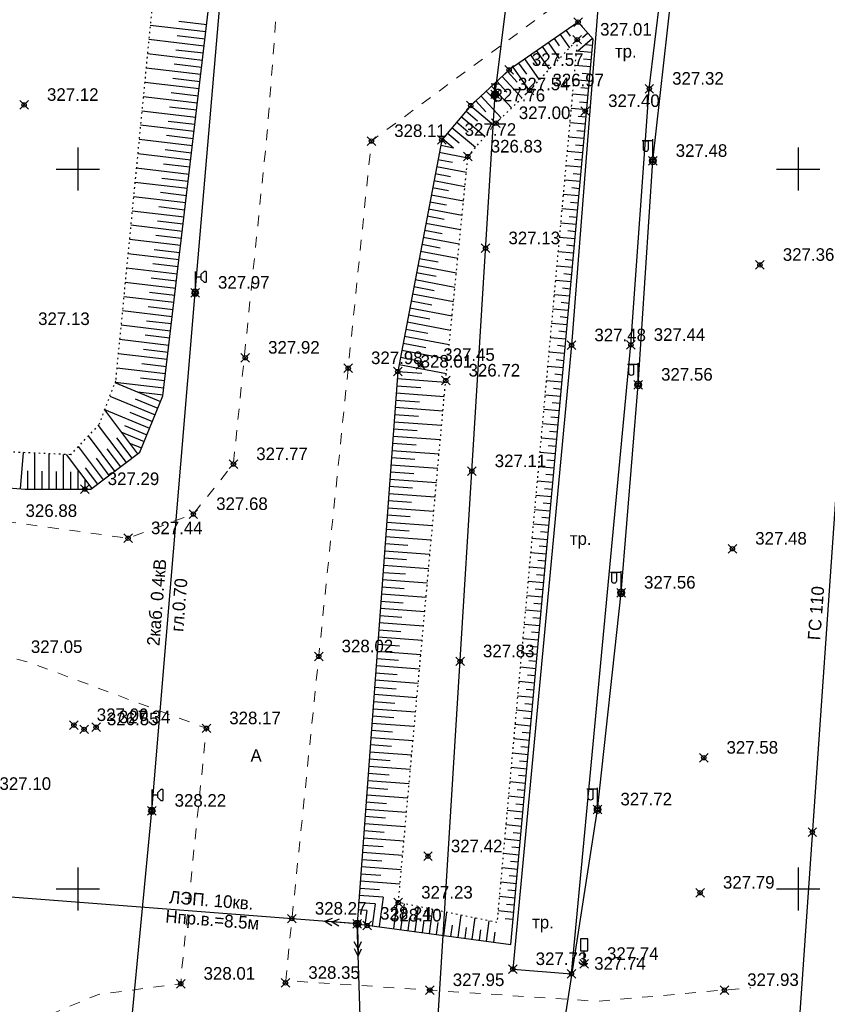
# Model space of a CAD drawing. Header units: metres. Extents: x 707528 to 709248, y 4308395 to 4311045.
# Tile 58 of 104: x 708224 to 708280, y 4309637 to 4309706. Entities that reach past the tile are written whole.
import ezdxf

# ---------------------------------------------------------------- set-up
doc = ezdxf.new("R2010")
doc.units = ezdxf.units.M
doc.header["$LTSCALE"] = 0.5
doc.header["$PDMODE"] = 35
doc.header["$PDSIZE"] = 0.3
for name, pattern in [('Auto_Street_NotBorder_Line_m1', [3, 1.5, -1.5]), ('ДОРОГИ_СТРОЯЩ', [9, 8, -1]), ('Контура низ откосов  Штриховая 0.1-0.5 - - - - - - -', [0.6, 0.1, -0.5])]:
    doc.linetypes.add(name, pattern=pattern)
for name, color, linetype in [('(001) Сетка', 92, 'Continuous'), ('(004) Точки рельефа', 7, 'Continuous'), ('(013) Газ', 30, 'ИК_Газопровод -------г--------'), ('(016) Кабель', 1, 'Continuous'), ('(019) Связь', 3, 'ИК_КАБ_СВЯЗИ'), ('(022) Возд. Линии', 7, 'Continuous'), ('(025) Дорога', 7, 'Continuous'), ('(026) Д_знаки', 7, 'Continuous'), ('(035) Откосы', 7, 'Continuous')]:
    doc.layers.add(name, color=color, linetype=linetype)
doc.layers.add('AUTO#_ROADS_EXIST_L', color=7, linetype='Continuous', lineweight=15, true_color=0x000000)
doc.styles.add('BM-431', font='txt')
doc.styles.add('D-431', font='txt')
doc.styles.add('S', font='txtwr', dxfattribs={"oblique": 15})
doc.styles.get("Standard").update_dxf_attribs({"font": 'txt.shx'})
doc.linetypes.add('GAZ_VOZDUSH', pattern='A,1,-2,["~",Standard,S=3,R=0,X=-1.5,Y=-1.5],-1,10', length=14)
doc.linetypes.add('ИК_Газопровод -------г--------', pattern='A,9,-0.6,["Г",Standard,S=1.2,R=0,X=0,Y=-0.6],-1.2', length=10.8)
doc.linetypes.add('ИК_КАБ_СВЯЗИ', pattern='A,4,["o",Standard,S=0.5,R=0,X=0,Y=-0.125],4,-2', length=10)
doc.linetypes.add('ИК_Э_КАБ_ВН', pattern='A,8,-2,["<<",Standard,S=1,R=0,X=0,Y=-0.5],8,[">>",Standard,S=1,R=0,X=-1,Y=-0.5],-2', length=20)
doc.linetypes.add('ИК_Э_КАБ_НН', pattern='A,8,-2,["<",Standard,S=1,R=0,X=0,Y=-0.5],8,[">",Standard,S=1,R=0,X=-0.5,Y=-0.5],-2', length=20)

# ---------------------------------------------------------------- blocks, each defined once
blk = doc.blocks.new('f')
at = {"layer": '(022) Возд. Линии'}
for points in [[(0, 0.25), (0, 1.5)], [(0, 1.4), (0.75, 1.4)]]:
    blk.add_lwpolyline(points, dxfattribs=at)
blk.add_lwpolyline([(0.4875, 0.65), (0.4875, 0.65, 0.4142136), (0.65, 0.8125), (0.65, 1.4), (0.325, 1.4), (0.325, 0.8125, 0.4142136)], format="xyb", close=True, dxfattribs=at)
blk.add_circle((0, 0), 0.25, dxfattribs=at)
blk = doc.blocks.new('I02063')
at = {"linetype": 'Continuous'}
blk.add_lwpolyline([(-0.5, 3.5), (-0.5, 1.8), (0.5, 1.8), (0.5, 3.5)], close=True, dxfattribs=at)
blk.add_lwpolyline([(0.5, 0), (0, 0), (0, 1.8)], dxfattribs=at)
at = {"color": 4, "style": 'S', "oblique": 15}
blk.add_attdef('Z', (1.280972, -0.066143), '', height=2, dxfattribs=at)
blk = doc.blocks.new('*X145')
at = {"color": 0}
for p, q in [((9.88, 5.48), (10.11, 5.48)), ((9.94, 5.49), (10.05, 5.49)), ((9.5, 5.08), (10.49, 5.08)), ((9.5, 5.07), (10.49, 5.07)), ((9.5, 5.06), (10.49, 5.06)), ((9.5, 5.05), (10.49, 5.05)), ((9.5, 5.04), (10.49, 5.04)), ((9.5, 5.03), (10.49, 5.03)), ((9.5, 5.02), (10.5, 5.02)), ((9.5, 5.01), (10.5, 5.01)), ((9.5, 5), (10.5, 5)), ((9.5, 4.99), (10.5, 4.99)), ((9.5, 4.98), (10.5, 4.98)), ((9.5, 4.97), (10.5, 4.97)), ((9.5, 4.96), (10.49, 4.96)), ((9.5, 4.95), (10.49, 4.95)), ((9.5, 4.94), (10.49, 4.94)), ((9.5, 4.93), (10.49, 4.93)), ((9.5, 4.92), (10.49, 4.92)), ((9.5, 4.91), (10.49, 4.91)), ((9.5, 4.9), (10.49, 4.9)), ((9.51, 5.12), (10.48, 5.12)), ((9.51, 5.11), (10.48, 5.11)), ((9.51, 5.1), (10.48, 5.1)), ((9.51, 5.09), (10.49, 5.09)), ((9.51, 4.89), (10.49, 4.89)), ((9.51, 4.88), (10.48, 4.88)), ((9.51, 4.87), (10.48, 4.87)), ((9.51, 4.86), (10.48, 4.86)), ((9.52, 5.16), (10.47, 5.16)), ((9.52, 5.15), (10.47, 5.15)), ((9.52, 5.14), (10.47, 5.14)), ((9.52, 5.13), (10.48, 5.13)), ((9.52, 4.85), (10.48, 4.85)), ((9.52, 4.84), (10.47, 4.84)), ((9.52, 4.83), (10.47, 4.83)), ((9.53, 5.18), (10.46, 5.18)), ((9.53, 5.17), (10.46, 5.17)), ((9.53, 4.82), (10.47, 4.82)), ((9.53, 4.81), (10.46, 4.81)), ((9.53, 4.8), (10.46, 4.8)), ((9.54, 5.2), (10.45, 5.2)), ((9.54, 5.19), (10.46, 5.19)), ((9.54, 4.79), (10.45, 4.79)), ((9.54, 4.78), (10.45, 4.78)), ((9.55, 5.22), (10.44, 5.22)), ((9.55, 5.21), (10.45, 5.21)), ((9.55, 4.77), (10.44, 4.77)), ((9.55, 4.76), (10.44, 4.76)), ((9.56, 5.24), (10.43, 5.24)), ((9.56, 5.23), (10.44, 5.23)), ((9.56, 4.75), (10.43, 4.75)), ((9.56, 4.74), (10.43, 4.74)), ((9.57, 5.26), (10.42, 5.26)), ((9.57, 5.25), (10.43, 5.25)), ((9.57, 4.73), (10.42, 4.73)), ((9.58, 5.27), (10.41, 5.27)), ((9.58, 4.72), (10.41, 4.72)), ((9.58, 4.71), (10.41, 4.71)), ((9.59, 5.29), (10.4, 5.29)), ((9.59, 5.28), (10.41, 5.28)), ((9.59, 4.7), (10.4, 4.7)), ((9.6, 5.3), (10.39, 5.3)), ((9.6, 4.69), (10.39, 4.69)), ((9.61, 5.31), (10.38, 5.31)), ((9.61, 4.68), (10.39, 4.68)), ((9.61, 4.67), (10.38, 4.67)), ((9.62, 5.32), (10.37, 5.32)), ((9.62, 4.66), (10.37, 4.66)), ((9.63, 5.33), (10.37, 5.33)), ((9.63, 4.65), (10.36, 4.65)), ((9.64, 5.34), (10.36, 5.34)), ((9.64, 4.64), (10.35, 4.64)), ((9.65, 5.35), (10.35, 5.35)), ((9.65, 4.63), (10.34, 4.63)), ((9.66, 5.36), (10.34, 5.36)), ((9.66, 4.62), (10.33, 4.62)), ((9.67, 5.37), (10.32, 5.37)), ((9.67, 4.61), (10.32, 4.61)), ((9.68, 5.38), (10.31, 5.38)), ((9.69, 5.39), (10.3, 5.39)), ((9.69, 4.6), (10.31, 4.6)), ((9.7, 4.59), (10.29, 4.59)), ((9.71, 5.4), (10.29, 5.4)), ((9.71, 4.58), (10.28, 4.58)), ((9.72, 5.41), (10.27, 5.41)), ((9.73, 4.57), (10.26, 4.57)), ((9.74, 5.42), (10.26, 5.42)), ((9.75, 5.43), (10.24, 5.43)), ((9.75, 4.56), (10.25, 4.56)), ((9.76, 4.55), (10.23, 4.55)), ((9.77, 5.44), (10.22, 5.44)), ((9.78, 4.54), (10.21, 4.54)), ((9.79, 5.45), (10.2, 5.45)), ((9.81, 4.53), (10.18, 4.53)), ((9.82, 5.46), (10.18, 5.46)), ((9.83, 4.52), (10.16, 4.52)), ((9.85, 5.47), (10.15, 5.47)), ((9.87, 4.51), (10.12, 4.51)), ((9.91, 4.5), (10.08, 4.5))]:
    blk.add_line(p, q, dxfattribs=at)
blk = doc.blocks.new('I01070')
at = {"color": 0}
blk.add_circle((0.05, 0.03), 0.5, dxfattribs=at)
blk.add_blockref('*X145', (-9.95, -4.96), dxfattribs=at)
blk = doc.blocks.new('I0195')
at = {"layer": '(016) Кабель', "color": 0, "linetype": 'ИК_Э_КАБ_ВН'}
for p, q in [((-0.275, 0.74), (0.225, 0.74)), ((-0.025, 0.24), (-0.025, 0.74))]:
    blk.add_line(p, q, dxfattribs=at)
at = {"layer": '(016) Кабель', "color": 0, "linetype": 'ИК_Э_КАБ_ВН', "xscale": 0.5, "yscale": 0.5, "zscale": 0.5}
blk.add_blockref('I01070', (-0.025, -0.01), dxfattribs=at)
blk = doc.blocks.new('strela1')
at = {"layer": '(022) Возд. Линии'}
for p, q in [((-2, 0), (-1.5, 0.25)), ((0, 0), (-2, 0)), ((-2, 0), (-1.5, -0.25)), ((-1.5, 0), (-1, 0.25)), ((-1.5, 0), (-1, -0.25))]:
    blk.add_line(p, q, dxfattribs=at)
blk = doc.blocks.new('strela2')
at = {"layer": '(022) Возд. Линии'}
for p, q in [((0, 0), (2, 0)), ((1.5, 0), (1, 0.25)), ((1.5, 0), (1, -0.25)), ((2, 0), (1.5, 0.25)), ((2, 0), (1.5, -0.25))]:
    blk.add_line(p, q, dxfattribs=at)
blk = doc.blocks.new('STOLB')
at = {"layer": '(022) Возд. Линии'}
blk.add_circle((0, 0), 0.25, dxfattribs=at)
blk = doc.blocks.new('U1111')
for p, q in [((0.1, 0.45), (0.1, 2.95)), ((1.28934, 2.95), (0.85, 2.51066)), ((1.6, 2.95), (1.28934, 2.95)), ((1.6, 2.95), (1.6, 1.45)), ((0.1, 2.2), (0.85, 2.2)), ((0.85, 2.51066), (0.85, 1.88934)), ((0.85, 1.88934), (1.28934, 1.45)), ((1.28934, 1.45), (1.6, 1.45)), ((0, 0.05), (0.1, 0.05)), ((0, -0.05), (0, 0.05)), ((0.1, 0.05), (0.1, -0.05)), ((0.1, -0.05), (0, -0.05))]:
    blk.add_line(p, q)
blk.add_lwpolyline([(0.55, 0), (0.3, 0.433013), (-0.2, 0.433013), (-0.45, 0), (-0.2, -0.433013), (0.3, -0.433013)], close=True)
at = {"color": 4, "style": 'S', "oblique": 15}
blk.add_attdef('Z', (1.142936, -1.391276), '', height=2, dxfattribs=at)
blk = doc.blocks.new('Setka')
at = {"layer": '(001) Сетка'}
for p, q in [((0, 1.5), (0, -1.5)), ((-1.5, 0), (1.5, 0))]:
    blk.add_line(p, q, dxfattribs=at)

msp = doc.modelspace()

# ---------------------------------------------------------------- linework, layer by layer
at = {"layer": '(013) Газ', "linetype": 'GAZ_VOZDUSH', "elevation": 324.816, "flags": 128}
msp.add_lwpolyline([(708165.166, 4309921.809), (708237.064, 4309914.631), (708237.796, 4309906.21), (708237.948, 4309892.645), (708271.633, 4309889.795), (708271.633, 4309889.795), (708293.165, 4309888.333), (708284.482, 4309721.935), (708278.28, 4309632.416), (708278.086, 4309626.002), (708267.101, 4309554.457), (708203.286, 4308878.051), (708188.652, 4308618.677), (708188.652, 4308585.677)], dxfattribs=at)
at = {"layer": '(016) Кабель', "linetype": 'ИК_Э_КАБ_НН', "flags": 128}
for points, elevation in [([(708148.162, 4308651.703), (708151.497, 4308692.413), (708155.946, 4308744.121), (708160.092, 4308792.083), (708165.82, 4308866.029), (708169.045, 4308905.959), (708172.399, 4308947.612), (708175.762, 4308988.142), (708178.982, 4309025.586), (708182.201, 4309063.201), (708185.813, 4309103.866), (708189.128, 4309144.32), (708192.281, 4309183.205), (708195.859, 4309224.798), (708198.741, 4309260.796), (708202.87, 4309309.735), (708206.45, 4309354.347), (708209.623, 4309392.715), (708213.998, 4309431.241), (708217.888, 4309470.551), (708222.285, 4309519.973), (708227.646, 4309584.985), (708230.7, 4309620.035), (708233.599, 4309650.662), (708236.608, 4309686.642), (708239.917, 4309725.258), (708242.964, 4309758.871), (708245.88, 4309791.491), (708249.037, 4309830.224), (708251.639, 4309862.09), (708254.553, 4309895.438), (708258.525, 4309939.873), (708262.105, 4309983.745), (708265.007, 4310017.023), (708267.691, 4310050.026), (708270.438, 4310083.372), (708274.286, 4310124.617), (708277.622, 4310164.745), (708280.245, 4310192.848), (708282.134, 4310214.069), (708285.192, 4310249.54), (708287.519, 4310279.257), (708289.716, 4310303.87), (708292.577, 4310337.274), (708295.609, 4310373.419), (708298.169, 4310403.778), (708301.105, 4310436.102), (708303.908, 4310468.222), (708306.247, 4310494.557), (708309.271, 4310529.231), (708312.329, 4310564.702), (708314.656, 4310594.419), (708316.853, 4310619.032), (708319.714, 4310652.436), (708322.746, 4310688.581), (708325.306, 4310718.94), (708328.242, 4310751.264), (708331.045, 4310783.384), (708331.607, 4310789.716)], 325.652), ([(708249.985, 4309448.254), (708250.82, 4309461.228), (708251.559, 4309472.595), (708252.37, 4309485.216), (708253.053, 4309496.006), (708253.787, 4309508.813), (708254.637, 4309521.637), (708255.635, 4309538.104), (708256.598, 4309553.522), (708257.467, 4309567.873), (708258.354, 4309582.746), (708259.411, 4309598.842), (708260.336, 4309614.66), (708261.397, 4309630.444), (708264.541, 4309650.757), (708266.176, 4309665.809), (708267.362, 4309680.25), (708268.374, 4309695.795), (708269.845, 4309708.973), (708271.828, 4309722.112), (708273.674, 4309736.299), (708275.505, 4309750.056), (708277.38, 4309764.169), (708281.752, 4309793.372), (708283.598, 4309807.831), (708285.41, 4309822.081), (708287.069, 4309840.641), (708288.446, 4309855.733), (708289.84, 4309870.633), (708291.182, 4309885.312), (708292.537, 4309900.559), (708294.032, 4309916.058), (708295.507, 4309930.435), (708296.078, 4309944.839), (708297.37, 4309960.078), (708298.657, 4309975.432), (708299.851, 4309990.429), (708301.076, 4310005.494), (708302.334, 4310020.38), (708303.538, 4310035.456), (708306.01, 4310065.799), (708308.439, 4310096.035), (708310.925, 4310126.293), (708314.819, 4310172.204), (708316.066, 4310188.572), (708317.423, 4310204.653), (708318.736, 4310219.739), (708319.999, 4310234.38), (708321.351, 4310251.404), (708322.651, 4310267.033), (708323.922, 4310281.675), (708325.202, 4310294.856), (708326.515, 4310309.658), (708327.984, 4310325.438), (708329.163, 4310339.642), (708330.365, 4310354.664), (708331.555, 4310369.683), (708332.679, 4310383.855), (708333.897, 4310399.486), (708335.115, 4310414.632), (708336.225, 4310429.516), (708337.469, 4310444.596), (708338.545, 4310458.92), (708339.663, 4310474.152), (708340.941, 4310489.457), (708342.079, 4310504.503), (708343.178, 4310519.207), (708344.309, 4310533.966), (708345.452, 4310549.009), (708346.637, 4310563.701), (708347.806, 4310578.667), (708349.626, 4310594.212), (708351.153, 4310608.621), (708352.719, 4310623.441), (708355.709, 4310653.818), (708356.969, 4310668.51), (708358.286, 4310683.336), (708359.517, 4310698.096), (708360.786, 4310713.241), (708362.123, 4310728.187), (708363.033, 4310739.626), (708364.289, 4310753.037), (708365.798, 4310768.681), (708367.145, 4310784.563)], 326.597)]:
    msp.add_lwpolyline(points, dxfattribs=dict(at, elevation=elevation))
at = {"layer": '(019) Связь', "elevation": 325.431, "flags": 128}
msp.add_lwpolyline([(708153.006, 4308571.818), (708156.993, 4308609.509), (708156.993, 4308609.509), (708174.147, 4308666.959), (708174.323, 4308670.733), (708195.362, 4308919.928), (708204.073, 4309029.859), (708218.911, 4309205.253), (708226.164, 4309224.91), (708236.601, 4309425.449), (708237.563, 4309445.941), (708241.532, 4309518.706), (708251.542, 4309611.078), (708253.161, 4309631.293), (708257.428, 4309700.42), (708258.881, 4309712.256), (708269.326, 4309836.622), (708270.394, 4309849.381), (708278.265, 4309932.284), (708280.616, 4309944.696), (708295.324, 4310108.263), (708303.766, 4310173.623), (708303.348, 4310191.009), (708305.187, 4310238.893), (708306.696, 4310249.894), (708308.615, 4310273.087), (708309.889, 4310281.813), (708320.552, 4310401.57), (708321.594, 4310412.943), (708336.888, 4310582.457), (708345.287, 4310694.486), (708346.981, 4310695.558), (708355.083, 4310696.931), (708358.134, 4310696.437)], dxfattribs=at)
at = {"layer": '(022) Возд. Линии', "elevation": -1.937, "flags": 128}
msp.add_lwpolyline([(708173.508, 4308716.069), (708180.426, 4308788.09), (708187.561, 4308888.99), (708190.623, 4308921.469), (708195.781, 4308976.19), (708203.64, 4309069.965), (708211.44, 4309164.292), (708218.596, 4309250.651), (708219.251, 4309256.066), (708222.239, 4309295.887), (708225.833, 4309339.604), (708227.553, 4309406.946), (708237.806, 4309505.385), (708242.302, 4309555.66), (708248.423, 4309625.619), (708247.859, 4309642.821), (708220.321, 4309644.936)], dxfattribs=at)
at = {"layer": '(025) Дорога', "elevation": 327.439, "flags": 128}
msp.add_lwpolyline([(708258.657, 4309639.669), (708262.719, 4309639.345), (708266.848, 4309683.019), (708268.13, 4309700.81), (708269.31, 4309710.541), (708264.585, 4309706.672), (708262.731, 4309682.989), (708258.657, 4309639.669)], dxfattribs=at)
at = {"layer": '(035) Откосы'}
for p, q in [((708235.478, 4309705.502, -0.295), (708237.415, 4309705.274, -0.295)), ((708233.493, 4309705.234, -0.295), (708237.356, 4309704.779, -0.295)), ((708262.661, 4309704.45, 327.137), (708262.368, 4309704.872, 327.137)), ((708233.397, 4309704.242, -0.295), (708237.24, 4309703.789, -0.295)), ((708235.372, 4309704.511, -0.295), (708237.298, 4309704.284, -0.295)), ((708261.901, 4309703.793, 327.137), (708261.547, 4309704.302, 327.137)), ((708262.604, 4309703.656, 327.137), (708261.958, 4309704.587, 327.137)), ((708263.177, 4309703.431, 327.137), (708264.182, 4309704.319, 327.137)), ((708263.482, 4309704.368, 327.137), (708263.851, 4309704.693, 327.137)), ((708235.265, 4309703.52, -0.295), (708237.182, 4309703.295, -0.295)), ((708261.205, 4309702.167, 327.137), (708260.316, 4309703.448, 327.137)), ((708261.14, 4309703.136, 327.137), (708260.726, 4309703.733, 327.137)), ((708261.904, 4309702.912, 327.137), (708261.137, 4309704.017, 327.137)), ((708263.06, 4309703.442, 327.137), (708264.15, 4309703.343, 327.137)), ((708263.65, 4309703.89, 327.137), (708264.195, 4309703.84, 327.137)), ((708233.3, 4309703.25, -0.295), (708237.123, 4309702.8, -0.295)), ((708260.505, 4309701.423, 327.137), (708259.495, 4309702.878, 327.137)), ((708260.38, 4309702.479, 327.137), (708259.905, 4309703.163, 327.137)), ((708263.559, 4309702.895, 327.137), (708264.105, 4309702.845, 327.137)), ((708233.203, 4309702.258, -0.295), (708237.007, 4309701.81, -0.295)), ((708235.158, 4309702.53, -0.295), (708237.065, 4309702.305, -0.295)), ((708258.964, 4309701.266, 327.137), (708258.278, 4309702.005, 327.137)), ((708259.805, 4309700.679, 327.137), (708258.674, 4309702.308, 327.137)), ((708259.62, 4309701.822, 327.137), (708259.084, 4309702.593, 327.137)), ((708262.969, 4309702.446, 327.137), (708264.059, 4309702.347, 327.137)), ((708235.052, 4309701.539, -0.295), (708236.949, 4309701.316, -0.295)), ((708258.239, 4309700.578, 327.137), (708257.545, 4309701.325, 327.137)), ((708259.291, 4309700.179, 327.137), (708257.912, 4309701.665, 327.137)), ((708262.879, 4309701.451, 327.137), (708263.969, 4309701.352, 327.137)), ((708263.469, 4309701.899, 327.137), (708264.014, 4309701.85, 327.137)), ((708233.107, 4309701.267, -0.295), (708236.89, 4309700.821, -0.295)), ((708257.515, 4309699.889, 327.137), (708256.813, 4309700.645, 327.137)), ((708258.575, 4309699.481, 327.137), (708257.179, 4309700.985, 327.137)), ((708263.379, 4309700.904, 327.137), (708263.924, 4309700.855, 327.137)), ((708233.01, 4309700.275, -0.295), (708236.774, 4309699.831, -0.295)), ((708234.945, 4309700.548, -0.295), (708236.832, 4309700.326, -0.295)), ((708256.79, 4309699.201, 327.137), (708256.081, 4309699.966, 327.137)), ((708257.859, 4309698.784, 327.137), (708256.447, 4309700.306, 327.137)), ((708262.788, 4309700.456, 327.137), (708263.879, 4309700.357, 327.137)), ((708232.913, 4309699.283, -0.295), (708236.657, 4309698.842, -0.295)), ((708234.839, 4309699.558, -0.295), (708236.716, 4309699.337, -0.295)), ((708256.21, 4309698.555, 327.137), (708255.395, 4309699.242, 327.137)), ((708257.345, 4309698.252, 327.137), (708255.717, 4309699.624, 327.137)), ((708262.698, 4309699.461, 327.137), (708263.788, 4309699.362, 327.137)), ((708263.288, 4309699.909, 327.137), (708263.834, 4309699.859, 327.137)), ((708234.732, 4309698.567, -0.295), (708236.599, 4309698.347, -0.295)), ((708256.704, 4309697.485, 327.137), (708255.073, 4309698.859, 327.137)), ((708263.198, 4309698.914, 327.137), (708263.743, 4309698.864, 327.137)), ((708232.817, 4309698.291, -0.295), (708236.541, 4309697.853, -0.295)), ((708256.062, 4309696.719, 327.137), (708254.429, 4309698.095, 327.137)), ((708255.567, 4309697.79, 327.137), (708254.751, 4309698.477, 327.137)), ((708262.607, 4309698.466, 327.137), (708263.698, 4309698.367, 327.137)), ((708263.107, 4309697.918, 327.137), (708263.653, 4309697.869, 327.137)), ((708232.72, 4309697.299, -0.295), (708236.424, 4309696.863, -0.295)), ((708234.626, 4309697.576, -0.295), (708236.483, 4309697.358, -0.295)), ((708254.545, 4309696.69, 327.137), (708253.785, 4309697.331, 327.137)), ((708254.924, 4309697.024, 327.137), (708254.107, 4309697.713, 327.137)), ((708262.517, 4309697.47, 327.137), (708263.608, 4309697.371, 327.137)), ((708234.519, 4309696.586, -0.295), (708236.366, 4309696.368, -0.295)), ((708254.545, 4309696.69, 327.137), (708253.649, 4309696.86, 327.137)), ((708263.017, 4309696.923, 327.137), (708263.563, 4309696.874, 327.137)), ((708232.624, 4309696.307, -0.295), (708236.308, 4309695.874, -0.295)), ((708254.472, 4309695.687, 327.137), (708253.462, 4309695.879, 327.137)), ((708255.53, 4309695.995, 327.137), (708253.556, 4309696.37, 327.137)), ((708262.426, 4309696.475, 327.137), (708263.517, 4309696.376, 327.137)), ((708262.927, 4309695.928, 327.137), (708263.472, 4309695.879, 327.137)), ((708232.527, 4309695.316, -0.295), (708236.191, 4309694.884, -0.295)), ((708234.412, 4309695.595, -0.295), (708236.249, 4309695.379, -0.295)), ((708255.431, 4309694.997, 327.137), (708253.369, 4309695.388, 327.137)), ((708262.336, 4309695.48, 327.137), (708263.427, 4309695.381, 327.137)), ((708234.306, 4309694.605, -0.295), (708236.133, 4309694.389, -0.295)), ((708254.329, 4309694.697, 327.137), (708253.276, 4309694.897, 327.137)), ((708262.245, 4309694.485, 327.137), (708263.337, 4309694.386, 327.137)), ((708262.836, 4309694.933, 327.137), (708263.382, 4309694.883, 327.137)), ((708232.43, 4309694.324, -0.295), (708236.075, 4309693.895, -0.295)), ((708254.186, 4309693.707, 327.137), (708253.09, 4309693.915, 327.137)), ((708255.332, 4309693.999, 327.137), (708253.183, 4309694.406, 327.137)), ((708262.746, 4309693.938, 327.137), (708263.292, 4309693.888, 327.137)), ((708232.334, 4309693.332, -0.295), (708235.958, 4309692.905, -0.295)), ((708234.199, 4309693.614, -0.295), (708236.016, 4309693.4, -0.295)), ((708255.233, 4309693, 327.137), (708252.997, 4309693.424, 327.137)), ((708262.155, 4309693.49, 327.137), (708263.246, 4309693.391, 327.137)), ((708234.093, 4309692.623, -0.295), (708235.9, 4309692.41, -0.295)), ((708255.134, 4309692.002, 327.137), (708252.811, 4309692.442, 327.137)), ((708254.044, 4309692.717, 327.137), (708252.904, 4309692.933, 327.137)), ((708262.064, 4309692.494, 327.137), (708263.156, 4309692.395, 327.137)), ((708262.655, 4309692.942, 327.137), (708263.201, 4309692.893, 327.137)), ((708232.237, 4309692.34, -0.295), (708235.842, 4309691.916, -0.295)), ((708253.901, 4309691.727, 327.137), (708252.718, 4309691.951, 327.137)), ((708262.565, 4309691.947, 327.137), (708263.111, 4309691.898, 327.137)), ((708232.14, 4309691.348, -0.295), (708235.725, 4309690.926, -0.295)), ((708233.986, 4309691.633, -0.295), (708235.783, 4309691.421, -0.295)), ((708255.035, 4309691.004, 327.137), (708252.625, 4309691.46, 327.137)), ((708261.974, 4309691.499, 327.137), (708263.066, 4309691.4, 327.137)), ((708232.044, 4309690.357, -0.295), (708235.609, 4309689.937, -0.295)), ((708233.88, 4309690.642, -0.295), (708235.667, 4309690.432, -0.295)), ((708254.936, 4309690.005, 327.137), (708252.439, 4309690.479, 327.137)), ((708253.759, 4309690.737, 327.137), (708252.532, 4309690.97, 327.137)), ((708261.883, 4309690.504, 327.137), (708262.975, 4309690.405, 327.137)), ((708262.475, 4309690.952, 327.137), (708263.021, 4309690.902, 327.137)), ((708253.616, 4309689.747, 327.137), (708252.346, 4309689.988, 327.137)), ((708262.384, 4309689.957, 327.137), (708262.93, 4309689.907, 327.137)), ((708231.947, 4309689.365, -0.295), (708235.492, 4309688.947, -0.295)), ((708233.773, 4309689.651, -0.295), (708235.55, 4309689.442, -0.295)), ((708253.473, 4309688.757, 327.137), (708252.16, 4309689.006, 327.137)), ((708254.837, 4309689.007, 327.137), (708252.253, 4309689.497, 327.137)), ((708261.793, 4309689.509, 327.137), (708262.885, 4309689.41, 327.137)), ((708231.851, 4309688.373, -0.295), (708235.376, 4309687.958, -0.295)), ((708233.666, 4309688.661, -0.295), (708235.434, 4309688.453, -0.295)), ((708254.738, 4309688.009, 327.137), (708252.066, 4309688.515, 327.137)), ((708261.702, 4309688.514, 327.137), (708262.795, 4309688.414, 327.137)), ((708262.294, 4309688.962, 327.137), (708262.84, 4309688.912, 327.137)), ((708233.56, 4309687.67, -0.295), (708235.317, 4309687.463, -0.295)), ((708253.331, 4309687.767, 327.137), (708251.973, 4309688.024, 327.137)), ((708262.203, 4309687.966, 327.137), (708262.75, 4309687.917, 327.137)), ((708231.754, 4309687.381, -0.295), (708235.259, 4309686.968, -0.295)), ((708253.188, 4309686.777, 327.137), (708251.787, 4309687.042, 327.137)), ((708254.639, 4309687.01, 327.137), (708251.88, 4309687.533, 327.137)), ((708261.612, 4309687.518, 327.137), (708262.704, 4309687.419, 327.137)), ((708262.113, 4309686.971, 327.137), (708262.659, 4309686.922, 327.137)), ((708231.657, 4309686.389, -0.295), (708235.143, 4309685.979, -0.295)), ((708233.453, 4309686.679, -0.295), (708235.201, 4309686.474, -0.295)), ((708254.54, 4309686.012, 327.137), (708251.694, 4309686.551, 327.137)), ((708261.521, 4309686.523, 327.137), (708262.614, 4309686.424, 327.137)), ((708233.347, 4309685.689, -0.295), (708235.084, 4309685.484, -0.295)), ((708254.441, 4309685.014, 327.137), (708251.508, 4309685.57, 327.137)), ((708253.046, 4309685.787, 327.137), (708251.601, 4309686.06, 327.137)), ((708262.023, 4309685.976, 327.137), (708262.569, 4309685.926, 327.137)), ((708231.561, 4309685.398, -0.295), (708235.026, 4309684.989, -0.295)), ((708252.903, 4309684.797, 327.137), (708251.415, 4309685.079, 327.137)), ((708261.431, 4309685.528, 327.137), (708262.524, 4309685.429, 327.137)), ((708261.932, 4309684.981, 327.137), (708262.479, 4309684.931, 327.137)), ((708231.464, 4309684.406, -0.295), (708234.909, 4309684, -0.295)), ((708233.24, 4309684.698, -0.295), (708234.968, 4309684.495, -0.295)), ((708254.342, 4309684.015, 327.137), (708251.322, 4309684.588, 327.137)), ((708261.34, 4309684.533, 327.137), (708262.433, 4309684.434, 327.137)), ((708233.133, 4309683.708, -0.295), (708234.851, 4309683.505, -0.295)), ((708254.243, 4309683.017, 327.137), (708251.136, 4309683.606, 327.137)), ((708252.761, 4309683.806, 327.137), (708251.229, 4309684.097, 327.137)), ((708261.25, 4309683.538, 327.137), (708262.343, 4309683.438, 327.137)), ((708261.842, 4309683.986, 327.137), (708262.388, 4309683.936, 327.137)), ((708231.367, 4309683.414, -0.295), (708234.793, 4309683.011, -0.295)), ((708252.618, 4309682.816, 327.137), (708251.043, 4309683.115, 327.137)), ((708261.751, 4309682.99, 327.137), (708262.298, 4309682.941, 327.137)), ((708231.271, 4309682.422, -0.295), (708234.676, 4309682.021, -0.295)), ((708233.027, 4309682.717, -0.295), (708234.735, 4309682.516, -0.295)), ((708254.144, 4309682.019, 327.137), (708250.95, 4309682.624, 327.137)), ((708261.159, 4309682.542, 327.137), (708262.253, 4309682.443, 327.137)), ((708232.92, 4309681.726, -0.295), (708234.618, 4309681.526, -0.295)), ((708254.045, 4309681.02, 327.137), (708250.763, 4309681.642, 327.137)), ((708252.475, 4309681.826, 327.137), (708250.857, 4309682.133, 327.137)), ((708261.069, 4309681.547, 327.137), (708262.163, 4309681.448, 327.137)), ((708261.661, 4309681.995, 327.137), (708262.208, 4309681.946, 327.137)), ((708231.174, 4309681.43, -0.295), (708234.56, 4309681.032, -0.295)), ((708252.352, 4309681.028, 327.137), (708250.671, 4309681.151, 327.137)), ((708261.571, 4309681, 327.137), (708262.117, 4309680.95, 327.137)), ((708231.036, 4309680.396, -0.295), (708234.213, 4309679.082, -0.295)), ((708231.053, 4309680.441, -0.295), (708234.443, 4309680.042, -0.295)), ((708232.814, 4309680.736, -0.295), (708234.502, 4309680.537, -0.295)), ((708252.269, 4309680.032, 327.137), (708250.598, 4309680.155, 327.137)), ((708253.985, 4309680.407, 327.137), (708250.635, 4309680.653, 327.137)), ((708260.979, 4309680.552, 327.137), (708262.072, 4309680.453, 327.137)), ((708230.681, 4309679.464, -0.295), (708233.833, 4309678.162, -0.295)), ((708232.628, 4309679.754, -0.295), (708234.385, 4309679.547, -0.295)), ((708253.895, 4309679.412, 327.137), (708250.562, 4309679.656, 327.137)), ((708260.888, 4309679.557, 327.137), (708261.982, 4309679.457, 327.137)), ((708261.48, 4309680.005, 327.137), (708262.027, 4309679.955, 327.137)), ((708232.441, 4309679.276, -0.295), (708234.023, 4309678.622, -0.295)), ((708252.187, 4309679.036, 327.137), (708250.525, 4309679.158, 327.137)), ((708261.39, 4309679.009, 327.137), (708261.937, 4309678.96, 327.137)), ((708230.314, 4309678.502, -0.295), (708232.614, 4309675.459, -0.295)), ((708230.326, 4309678.533, -0.295), (708233.452, 4309677.241, -0.295)), ((708232.073, 4309678.35, -0.295), (708233.642, 4309677.701, -0.295)), ((708252.106, 4309678.04, 327.137), (708250.452, 4309678.161, 327.137)), ((708253.805, 4309678.416, 327.137), (708250.489, 4309678.66, 327.137)), ((708260.798, 4309678.562, 327.137), (708261.892, 4309678.462, 327.137)), ((708229.877, 4309677.428, -0.295), (708231.819, 4309674.858, -0.295)), ((708231.705, 4309677.424, -0.295), (708233.262, 4309676.78, -0.295)), ((708253.714, 4309677.421, 327.137), (708250.415, 4309677.663, 327.137)), ((708260.707, 4309677.566, 327.137), (708261.801, 4309677.467, 327.137)), ((708261.299, 4309678.014, 327.137), (708261.846, 4309677.965, 327.137)), ((708229.183, 4309676.694, -0.295), (708231.024, 4309674.257, -0.295)), ((708231.46, 4309676.986, -0.295), (708233.072, 4309676.32, -0.295)), ((708252.024, 4309677.044, 327.137), (708250.379, 4309677.165, 327.137)), ((708261.209, 4309677.019, 327.137), (708261.756, 4309676.969, 327.137)), ((708231.161, 4309676.556, -0.295), (708232.217, 4309675.158, -0.295)), ((708232.052, 4309676.202, -0.295), (708232.881, 4309675.86, -0.295)), ((708251.942, 4309676.048, 327.137), (708250.306, 4309676.168, 327.137)), ((708253.624, 4309676.426, 327.137), (708250.342, 4309676.666, 327.137)), ((708260.617, 4309676.571, 327.137), (708261.711, 4309676.472, 327.137)), ((708261.119, 4309676.024, 327.137), (708261.666, 4309675.974, 327.137)), ((708224.674, 4309675.538, -0.295), (708224.473, 4309673.027, -0.295)), ((708225.468, 4309675.503, -0.295), (708225.468, 4309673, -0.295)), ((708226.464, 4309675.459, -0.295), (708226.464, 4309673, -0.295)), ((708227.461, 4309675.416, -0.295), (708227.461, 4309673, -0.295)), ((708227.658, 4309675.407, -0.295), (708229.435, 4309673.056, -0.295)), ((708228.489, 4309675.96, -0.295), (708230.229, 4309673.657, -0.295)), ((708230.476, 4309675.809, -0.295), (708231.422, 4309674.558, -0.295)), ((708253.534, 4309675.43, 327.137), (708250.269, 4309675.67, 327.137)), ((708260.526, 4309675.576, 327.137), (708261.621, 4309675.477, 327.137)), ((708229.731, 4309675.142, -0.295), (708230.627, 4309673.957, -0.295)), ((708253.444, 4309674.435, 327.137), (708250.196, 4309674.673, 327.137)), ((708251.861, 4309675.052, 327.137), (708250.233, 4309675.171, 327.137)), ((708261.028, 4309675.029, 327.137), (708261.575, 4309674.979, 327.137)), ((708224.97, 4309674.263, -0.295), (708224.97, 4309673, -0.295)), ((708225.966, 4309674.241, -0.295), (708225.966, 4309673, -0.295)), ((708226.963, 4309674.219, -0.295), (708226.963, 4309673, -0.295)), ((708227.959, 4309674.197, -0.295), (708227.959, 4309673, -0.295)), ((708228.457, 4309674.35, -0.295), (708228.457, 4309673, -0.295)), ((708228.987, 4309674.475, -0.295), (708229.832, 4309673.356, -0.295)), ((708251.779, 4309674.056, 327.137), (708250.159, 4309674.175, 327.137)), ((708260.436, 4309674.581, 327.137), (708261.53, 4309674.481, 327.137)), ((708260.938, 4309674.033, 327.137), (708261.485, 4309673.984, 327.137)), ((708228.955, 4309673.69, -0.295), (708228.955, 4309673, -0.295)), ((708253.353, 4309673.44, 327.137), (708250.123, 4309673.677, 327.137)), ((708260.345, 4309673.586, 327.137), (708261.44, 4309673.486, 327.137)), ((708253.263, 4309672.444, 327.137), (708250.05, 4309672.68, 327.137)), ((708251.697, 4309673.06, 327.137), (708250.086, 4309673.178, 327.137)), ((708260.255, 4309672.59, 327.137), (708261.35, 4309672.491, 327.137)), ((708260.847, 4309673.038, 327.137), (708261.395, 4309672.989, 327.137)), ((708251.616, 4309672.064, 327.137), (708250.013, 4309672.182, 327.137)), ((708260.757, 4309672.043, 327.137), (708261.304, 4309671.993, 327.137)), ((708253.173, 4309671.449, 327.137), (708249.977, 4309671.683, 327.137)), ((708260.164, 4309671.595, 327.137), (708261.259, 4309671.496, 327.137)), ((708253.083, 4309670.453, 327.137), (708249.904, 4309670.687, 327.137)), ((708251.534, 4309671.068, 327.137), (708249.94, 4309671.185, 327.137)), ((708260.074, 4309670.6, 327.137), (708261.169, 4309670.501, 327.137)), ((708260.667, 4309671.048, 327.137), (708261.214, 4309670.998, 327.137)), ((708251.452, 4309670.072, 327.137), (708249.867, 4309670.188, 327.137)), ((708260.576, 4309670.053, 327.137), (708261.124, 4309670.003, 327.137)), ((708251.371, 4309669.076, 327.137), (708249.794, 4309669.192, 327.137)), ((708252.992, 4309669.458, 327.137), (708249.83, 4309669.69, 327.137)), ((708259.983, 4309669.605, 327.137), (708261.079, 4309669.505, 327.137)), ((708252.902, 4309668.463, 327.137), (708249.757, 4309668.693, 327.137)), ((708259.893, 4309668.609, 327.137), (708260.988, 4309668.51, 327.137)), ((708260.486, 4309669.057, 327.137), (708261.033, 4309669.008, 327.137)), ((708251.289, 4309668.08, 327.137), (708249.721, 4309668.195, 327.137)), ((708260.395, 4309668.062, 327.137), (708260.943, 4309668.012, 327.137)), ((708251.207, 4309667.084, 327.137), (708249.648, 4309667.198, 327.137)), ((708252.812, 4309667.467, 327.137), (708249.684, 4309667.697, 327.137)), ((708259.802, 4309667.614, 327.137), (708260.898, 4309667.515, 327.137)), ((708252.722, 4309666.472, 327.137), (708249.611, 4309666.7, 327.137)), ((708259.712, 4309666.619, 327.137), (708260.808, 4309666.52, 327.137)), ((708260.305, 4309667.067, 327.137), (708260.853, 4309667.017, 327.137)), ((708251.126, 4309666.088, 327.137), (708249.574, 4309666.202, 327.137)), ((708260.214, 4309666.072, 327.137), (708260.762, 4309666.022, 327.137)), ((708251.044, 4309665.092, 327.137), (708249.501, 4309665.205, 327.137)), ((708252.631, 4309665.477, 327.137), (708249.538, 4309665.704, 327.137)), ((708259.621, 4309665.624, 327.137), (708260.717, 4309665.524, 327.137)), ((708260.124, 4309665.077, 327.137), (708260.672, 4309665.027, 327.137)), ((708252.541, 4309664.481, 327.137), (708249.465, 4309664.707, 327.137)), ((708259.531, 4309664.629, 327.137), (708260.627, 4309664.529, 327.137)), ((708252.451, 4309663.486, 327.137), (708249.392, 4309663.71, 327.137)), ((708250.962, 4309664.096, 327.137), (708249.428, 4309664.209, 327.137)), ((708260.034, 4309664.081, 327.137), (708260.582, 4309664.032, 327.137)), ((708250.88, 4309663.1, 327.137), (708249.355, 4309663.212, 327.137)), ((708259.44, 4309663.633, 327.137), (708260.537, 4309663.534, 327.137)), ((708259.943, 4309663.086, 327.137), (708260.491, 4309663.036, 327.137)), ((708252.361, 4309662.49, 327.137), (708249.319, 4309662.714, 327.137)), ((708259.35, 4309662.638, 327.137), (708260.446, 4309662.539, 327.137)), ((708252.27, 4309661.495, 327.137), (708249.245, 4309661.717, 327.137)), ((708250.799, 4309662.104, 327.137), (708249.282, 4309662.215, 327.137)), ((708259.259, 4309661.643, 327.137), (708260.356, 4309661.544, 327.137)), ((708259.853, 4309662.091, 327.137), (708260.401, 4309662.041, 327.137)), ((708250.717, 4309661.108, 327.137), (708249.209, 4309661.219, 327.137)), ((708259.762, 4309661.096, 327.137), (708260.311, 4309661.046, 327.137)), ((708252.18, 4309660.5, 327.137), (708249.172, 4309660.72, 327.137)), ((708259.169, 4309660.648, 327.137), (708260.266, 4309660.548, 327.137)), ((708252.09, 4309659.504, 327.137), (708249.099, 4309659.724, 327.137)), ((708250.635, 4309660.112, 327.137), (708249.136, 4309660.222, 327.137)), ((708259.078, 4309659.653, 327.137), (708260.175, 4309659.553, 327.137)), ((708259.672, 4309660.1, 327.137), (708260.22, 4309660.051, 327.137)), ((708250.554, 4309659.116, 327.137), (708249.063, 4309659.225, 327.137)), ((708259.582, 4309659.105, 327.137), (708260.13, 4309659.055, 327.137)), ((708250.472, 4309658.12, 327.137), (708248.989, 4309658.229, 327.137)), ((708252, 4309658.509, 327.137), (708249.026, 4309658.727, 327.137)), ((708258.988, 4309658.657, 327.137), (708260.085, 4309658.558, 327.137)), ((708251.909, 4309657.514, 327.137), (708248.953, 4309657.73, 327.137)), ((708258.897, 4309657.662, 327.137), (708259.995, 4309657.563, 327.137)), ((708259.491, 4309658.11, 327.137), (708260.04, 4309658.06, 327.137)), ((708250.39, 4309657.124, 327.137), (708248.916, 4309657.232, 327.137)), ((708259.401, 4309657.115, 327.137), (708259.95, 4309657.065, 327.137)), ((708250.309, 4309656.128, 327.137), (708248.843, 4309656.236, 327.137)), ((708251.819, 4309656.518, 327.137), (708248.88, 4309656.734, 327.137)), ((708258.807, 4309656.667, 327.137), (708259.904, 4309656.567, 327.137)), ((708251.729, 4309655.523, 327.137), (708248.807, 4309655.737, 327.137)), ((708258.716, 4309655.672, 327.137), (708259.814, 4309655.572, 327.137)), ((708259.31, 4309656.12, 327.137), (708259.859, 4309656.07, 327.137)), ((708250.227, 4309655.132, 327.137), (708248.77, 4309655.239, 327.137)), ((708259.22, 4309655.124, 327.137), (708259.769, 4309655.075, 327.137)), ((708250.145, 4309654.136, 327.137), (708248.697, 4309654.242, 327.137)), ((708251.639, 4309654.527, 327.137), (708248.734, 4309654.741, 327.137)), ((708258.626, 4309654.677, 327.137), (708259.724, 4309654.577, 327.137)), ((708259.13, 4309654.129, 327.137), (708259.679, 4309654.079, 327.137)), ((708251.548, 4309653.532, 327.137), (708248.66, 4309653.744, 327.137)), ((708258.535, 4309653.681, 327.137), (708259.633, 4309653.582, 327.137)), ((708251.458, 4309652.537, 327.137), (708248.587, 4309652.747, 327.137)), ((708250.064, 4309653.14, 327.137), (708248.624, 4309653.246, 327.137)), ((708259.039, 4309653.134, 327.137), (708259.588, 4309653.084, 327.137)), ((708249.982, 4309652.144, 327.137), (708248.551, 4309652.249, 327.137)), ((708258.445, 4309652.686, 327.137), (708259.543, 4309652.587, 327.137)), ((708258.949, 4309652.139, 327.137), (708259.498, 4309652.089, 327.137)), ((708251.368, 4309651.541, 327.137), (708248.514, 4309651.751, 327.137)), ((708258.355, 4309651.691, 327.137), (708259.453, 4309651.591, 327.137)), ((708251.278, 4309650.546, 327.137), (708248.441, 4309650.754, 327.137)), ((708249.9, 4309651.148, 327.137), (708248.478, 4309651.252, 327.137)), ((708258.264, 4309650.696, 327.137), (708259.362, 4309650.596, 327.137)), ((708258.858, 4309651.144, 327.137), (708259.408, 4309651.094, 327.137)), ((708249.819, 4309650.152, 327.137), (708248.405, 4309650.256, 327.137)), ((708258.768, 4309650.148, 327.137), (708259.317, 4309650.099, 327.137)), ((708251.187, 4309649.551, 327.137), (708248.368, 4309649.757, 327.137)), ((708258.174, 4309649.701, 327.137), (708259.272, 4309649.601, 327.137)), ((708251.097, 4309648.555, 327.137), (708248.295, 4309648.761, 327.137)), ((708249.737, 4309649.156, 327.137), (708248.331, 4309649.259, 327.137)), ((708258.083, 4309648.705, 327.137), (708259.182, 4309648.606, 327.137)), ((708258.678, 4309649.153, 327.137), (708259.227, 4309649.103, 327.137)), ((708249.655, 4309648.16, 327.137), (708248.258, 4309648.262, 327.137)), ((708258.587, 4309648.158, 327.137), (708259.137, 4309648.108, 327.137)), ((708249.573, 4309647.164, 327.137), (708248.185, 4309647.266, 327.137)), ((708251.007, 4309647.56, 327.137), (708248.222, 4309647.764, 327.137)), ((708257.993, 4309647.71, 327.137), (708259.091, 4309647.61, 327.137)), ((708250.917, 4309646.564, 327.137), (708248.149, 4309646.768, 327.137)), ((708257.902, 4309646.715, 327.137), (708259.001, 4309646.615, 327.137)), ((708258.497, 4309647.163, 327.137), (708259.046, 4309647.113, 327.137)), ((708249.492, 4309646.168, 327.137), (708248.112, 4309646.269, 327.137)), ((708258.406, 4309646.168, 327.137), (708258.956, 4309646.118, 327.137)), ((708249.41, 4309645.172, 327.137), (708248.039, 4309645.273, 327.137)), ((708250.826, 4309645.569, 327.137), (708248.075, 4309645.771, 327.137)), ((708257.812, 4309645.72, 327.137), (708258.911, 4309645.62, 327.137)), ((708249.661, 4309644.653, 327.137), (708248.002, 4309644.774, 327.137)), ((708249.661, 4309644.653, 327.137), (708249.384, 4309642.614, 327.137)), ((708257.721, 4309644.725, 327.137), (708258.82, 4309644.625, 327.137)), ((708258.316, 4309645.172, 327.137), (708258.866, 4309645.122, 327.137)), ((708249.094, 4309644.193, 327.137), (708247.966, 4309644.276, 327.137)), ((708249.094, 4309644.193, 327.137), (708248.889, 4309642.681, 327.137)), ((708250.633, 4309644.383, 327.137), (708250.374, 4309642.479, 327.137)), ((708251.113, 4309644.204, 327.137), (708250.869, 4309642.412, 327.137)), ((708252.095, 4309644.007, 327.137), (708251.86, 4309642.278, 327.137)), ((708258.226, 4309644.177, 327.137), (708258.775, 4309644.127, 327.137)), ((708248.528, 4309643.734, 327.137), (708247.929, 4309643.778, 327.137)), ((708248.528, 4309643.734, 327.137), (708248.394, 4309642.748, 327.137)), ((708251.484, 4309643.225, 327.137), (708251.364, 4309642.345, 327.137)), ((708253.076, 4309643.811, 327.137), (708252.85, 4309642.143, 327.137)), ((708254.058, 4309643.614, 327.137), (708253.84, 4309642.008, 327.137)), ((708255.04, 4309643.417, 327.137), (708254.83, 4309641.874, 327.137)), ((708256.022, 4309643.22, 327.137), (708255.82, 4309641.739, 327.137)), ((708257.631, 4309643.729, 327.137), (708258.73, 4309643.63, 327.137)), ((708258.135, 4309643.182, 327.137), (708258.685, 4309643.132, 327.137)), ((708252.47, 4309643.06, 327.137), (708252.355, 4309642.21, 327.137)), ((708253.456, 4309642.894, 327.137), (708253.345, 4309642.076, 327.137)), ((708254.442, 4309642.728, 327.137), (708254.335, 4309641.941, 327.137)), ((708255.428, 4309642.563, 327.137), (708255.325, 4309641.807, 327.137)), ((708257.003, 4309643.024, 327.137), (708256.811, 4309641.605, 327.137)), ((708256.414, 4309642.397, 327.137), (708256.316, 4309641.672, 327.137)), ((708257.4, 4309642.231, 327.137), (708257.306, 4309641.538, 327.137))]:
    msp.add_line(p, q, dxfattribs=at)
at = {"layer": '(035) Откосы', "linetype": 'Контура низ откосов  Штриховая 0.1-0.5 - - - - - - -'}
for points, elevation in [([(708239.279, 4309721.105), (708235.144, 4309722.178), (708231.086, 4309680.529), (708229.924, 4309677.478), (708227.953, 4309675.394), (708212.134, 4309676.088)], -0.295), ([(708250.71, 4309644.285), (708253.997, 4309680.538), (708255.54, 4309696.095), (708257.487, 4309698.421), (708259.82, 4309700.694), (708263.13, 4309704.216), (708257.556, 4309642.913), (708250.71, 4309644.285)], 326.937)]:
    msp.add_lwpolyline(points, dxfattribs=dict(at, elevation=elevation))
at = {"layer": '(035) Откосы', "flags": 128}
for points, elevation in [([(708212.059, 4309674.02), (708224.812, 4309673), (708229.361, 4309673), (708232.762, 4309675.57), (708234.377, 4309679.478), (708239.279, 4309721.105)], -0.295), ([(708263.189, 4309705.442), (708258.396, 4309702.115), (708255.732, 4309699.642), (708253.724, 4309697.258), (708250.672, 4309681.16), (708247.859, 4309642.821), (708258.525, 4309641.372), (708264.233, 4309704.261), (708263.189, 4309705.442)], 327.137)]:
    msp.add_lwpolyline(points, dxfattribs=dict(at, elevation=elevation))
at = {"color": 0, "linetype": 'ByBlock', "lineweight": -2, "transparency": 16777216}
for p in [(708263.189, 4309705.442, 327.432), (708263.13, 4309704.216, 327.007), (708258.396, 4309702.115, 327.568), (708257.428, 4309700.42, 327.536), (708259.82, 4309700.694, 326.97), (708268.13, 4309700.81, 327.322), (708224.741, 4309699.688, 327.122), (708255.732, 4309699.642, 327.762), (708263.686, 4309699.258, 327.401), (708257.487, 4309698.421, 327), (708248.839, 4309697.175, 328.109), (708253.724, 4309697.258, 327.715), (708255.54, 4309696.095, 326.829), (708268.374, 4309695.795, 327.484), (708256.768, 4309689.731, 327.126), (708275.807, 4309688.572, 327.357), (708236.608, 4309686.642, 327.966), (708262.731, 4309682.989, 327.484), (708266.848, 4309683.019, 327.439), (708240.087, 4309682.129, 327.92), (708247.23, 4309681.4, 327.982), (708250.672, 4309681.16, 328.014), (708252.24, 4309681.629, 327.448), (708253.997, 4309680.538, 326.725), (708267.362, 4309680.25, 327.56), (708239.263, 4309674.737, 327.774), (708255.812, 4309674.247, 327.111), (708228.955, 4309673, 327.294), (708236.484, 4309671.267, 327.681), (708231.96, 4309669.593, 327.445), (708273.894, 4309668.864, 327.478), (708266.176, 4309665.809, 327.561), (708245.188, 4309661.383, 328.021), (708254.997, 4309661.041, 327.827), (708228.195, 4309656.613, 326.999), (708228.901, 4309656.319, 326.554), (708229.731, 4309656.464, 327.336), (708237.391, 4309656.389, 328.172), (708271.902, 4309654.346, 327.575), (708233.599, 4309650.662, 328.225), (708264.541, 4309650.757, 327.722), (708279.442, 4309649.184, 327.566), (708252.77, 4309647.503, 327.418), (708271.653, 4309644.971, 327.785), (708250.71, 4309644.285, 327.232), (708243.33, 4309643.169, 328.269), (708247.859, 4309642.821, 328.236), (708248.548, 4309642.692, 328.1), (708258.657, 4309639.669, 327.734), (708263.605, 4309640.028, 327.744), (708262.719, 4309639.345, 327.738), (708235.609, 4309638.647, 328.011), (708242.875, 4309638.708, 328.349), (708252.904, 4309638.205, 327.955), (708273.338, 4309638.212, 327.929)]:
    msp.add_point(p, dxfattribs=at)
at = {"layer": 'AUTO#_ROADS_EXIST_L', "linetype": 'Auto_Street_NotBorder_Line_m1', "lineweight": 15, "elevation": -0.295, "flags": 128}
for points in [[(708231.316, 4309916.271), (708240.15, 4309915.481), (708249.965, 4309911.276), (708256.852, 4309907.662), (708259.136, 4309904.579), (708248.019, 4309773.399), (708242.597, 4309710.749), (708241.617, 4309697.817), (708239.263, 4309674.737), (708236.484, 4309671.267), (708231.96, 4309669.593), (708210.343, 4309672.554)], [(708296.321, 4309734.327), (708290.567, 4309731.941), (708276.916, 4309719.357), (708263.737, 4309708.168), (708248.839, 4309697.175), (708242.892, 4309638.874), (708264.486, 4309637.432), (708275.165, 4309638.373)], [(708209.706, 4309664.938), (708225.188, 4309660.935), (708237.391, 4309656.389), (708235.647, 4309639.289), (708235.609, 4309638.647), (708229.9, 4309637.912), (708224.898, 4309635.828), (708207.051, 4309635.49)]]:
    msp.add_lwpolyline(points, dxfattribs=at)

# ---------------------------------------------------------------- block references
at = {"layer": '(001) Сетка'}
for p in [(708228.465, 4309695.231), (708278.465, 4309695.231), (708228.465, 4309645.231), (708278.465, 4309645.231)]:
    msp.add_blockref('Setka', p, dxfattribs=at)
at = {"layer": '(019) Связь', "color": 0}
msp.add_blockref('I0195', (708257.428, 4309700.405, 327.241), dxfattribs=at)
at = {"layer": '(022) Возд. Линии', "xscale": -1}
for p in [(708268.374, 4309695.795, 327.189), (708267.362, 4309680.25, 327.265), (708266.176, 4309665.809, 327.266), (708264.541, 4309650.757, 327.427)]:
    msp.add_blockref('f', p, dxfattribs=at)
at = {"layer": '(022) Возд. Линии', "xscale": 0.5, "yscale": 0.5, "zscale": 0.5}
for p in [(708236.583, 4309686.642, 325.652), (708233.574, 4309650.662, 325.652)]:
    msp.add_blockref('U1111', p, dxfattribs=at)
at = {"layer": '(022) Возд. Линии'}
for name, p, rotation in [('strela1', (708247.608, 4309642.84, -1.937), 355.7345171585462), ('strela2', (708247.867, 4309642.571, -1.937), 271.8778774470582)]:
    msp.add_blockref(name, p, dxfattribs=dict(at, rotation=rotation))
msp.add_blockref('STOLB', (708247.859, 4309642.821, -1.937), dxfattribs=at)
at = {"layer": '(026) Д_знаки', "xscale": 0.5, "yscale": 0.5, "zscale": 0.5}
msp.add_blockref('I02063', (708263.605, 4309640.028, 327.449), dxfattribs=at)

# ---------------------------------------------------------------- texts
at = {"layer": '(004) Точки рельефа', "style": 'D-431'}
for s, p in [('327.01', (708264.716, 4309704.499, 327.007)), ('327.57', (708259.982, 4309702.396, 327.568)), ('327.32', (708269.716, 4309701.09, 327.322)), ('327.54', (708259.014, 4309700.701, 327.536)), ('326.97', (708261.406, 4309700.979, 326.97)), ('327.12', (708226.328, 4309699.968, 327.122)), ('327.76', (708257.318, 4309699.927, 327.762)), ('327.40', (708265.272, 4309699.541, 327.401)), ('327.00', (708259.073, 4309698.704, 327)), ('328.11', (708250.425, 4309697.458, 328.109)), ('327.72', (708255.31, 4309697.538, 327.715)), ('326.83', (708257.126, 4309696.38, 326.829)), ('327.48', (708269.96, 4309696.078, 327.484)), ('327.13', (708258.354, 4309690.011, 327.126)), ('327.36', (708277.393, 4309688.857, 327.357)), ('327.97', (708238.194, 4309686.926, 327.966)), ('327.13', (708225.713, 4309684.398, 327.131)), ('327.48', (708264.317, 4309683.272, 327.484)), ('327.44', (708268.434, 4309683.299, 327.439)), ('327.92', (708241.674, 4309682.413, 327.92)), ('327.98', (708248.816, 4309681.684, 327.982)), ('328.01', (708252.258, 4309681.443, 328.014)), ('327.45', (708253.826, 4309681.91, 327.448)), ('326.72', (708255.583, 4309680.823, 326.725)), ('327.56', (708268.948, 4309680.535, 327.56)), ('327.77', (708240.849, 4309675.016, 327.774)), ('327.11', (708257.399, 4309674.527, 327.111)), ('327.29', (708230.541, 4309673.284, 327.294)), ('326.88', (708224.839, 4309671.071, 326.879)), ('327.68', (708238.07, 4309671.553, 327.681)), ('327.44', (708233.546, 4309669.873, 327.445)), ('327.48', (708275.48, 4309669.147, 327.478)), ('327.56', (708267.762, 4309666.094, 327.561)), ('327.05', (708225.209, 4309661.622, 327.052)), ('328.02', (708246.774, 4309661.667, 328.021)), ('327.83', (708256.583, 4309661.325, 327.827)), ('327.00', (708229.781, 4309656.896, 326.999)), ('327.34', (708231.317, 4309656.744, 327.336)), ('328.17', (708238.977, 4309656.673, 328.172)), ('326.55', (708230.487, 4309656.604, 326.554)), ('327.58', (708273.488, 4309654.629, 327.575)), ('327.10', (708223.033, 4309652.114, 327.095)), ('328.22', (708235.185, 4309650.945, 328.225)), ('327.72', (708266.127, 4309651.037, 327.722)), ('327.42', (708254.356, 4309647.783, 327.418)), ('327.79', (708273.239, 4309645.256, 327.785)), ('327.23', (708252.296, 4309644.565, 327.232)), ('328.27', (708244.916, 4309643.452, 328.269)), ('328.24', (708249.445, 4309643.104, 328.236)), ('328.10', (708250.134, 4309642.975, 328.1)), ('327.74', (708265.191, 4309640.308, 327.744)), ('327.73', (708260.243, 4309639.949, 327.734)), ('327.74', (708264.305, 4309639.625, 327.738)), ('328.01', (708237.195, 4309638.931, 328.011)), ('328.35', (708244.461, 4309638.991, 328.349)), ('327.95', (708254.49, 4309638.49, 327.955)), ('327.93', (708274.924, 4309638.497, 327.929))]:
    msp.add_text(s, height=0.875, dxfattribs=at).set_placement(p)
at = {"layer": '(013) Газ', "color": 0, "linetype": 'Continuous', "style": 'D-431'}
msp.add_text('ГС 110', height=0.875, rotation=85.65264, dxfattribs=at).set_placement((708279.988, 4309662.484, -0.295))
at = {"layer": '(016) Кабель', "color": 0, "linetype": 'Continuous', "style": 'D-431'}
for s, p in [('2каб. 0.4кВ', (708234.126, 4309662.084, -0.295)), ('гл.0.70', (708235.775, 4309663.071, -0.295))]:
    msp.add_text(s, height=0.875, rotation=85.31674, dxfattribs=at).set_placement(p)
at = {"layer": '(022) Возд. Линии', "style": 'BM-431'}
msp.add_text('Hпр.в.=8.5м', height=0.875, rotation=355.43168, dxfattribs=at).set_placement((708234.52, 4309642.913, -1.937))
at = {"layer": '(022) Возд. Линии', "insert": (708234.849, 4309645.115, -1.937), "char_height": 0.875, "attachment_point": 1, "rotation": 355.43168, "style": 'BM-431'}
msp.add_mtext('ЛЭП. 10кв.', dxfattribs=at)
at = {"layer": '(025) Дорога', "linetype": 'ДОРОГИ_СТРОЯЩ', "style": 'BM-431'}
for s, p in [('тр.', (708265.741, 4309702.972, -0.295)), ('тр.', (708262.611, 4309669.126, -0.295)), ('A', (708240.451, 4309654.064, -0.295)), ('тр.', (708259.994, 4309642.488, -0.295))]:
    msp.add_text(s, height=0.875, dxfattribs=at).set_placement(p)

doc.saveas('drawing.dxf')
